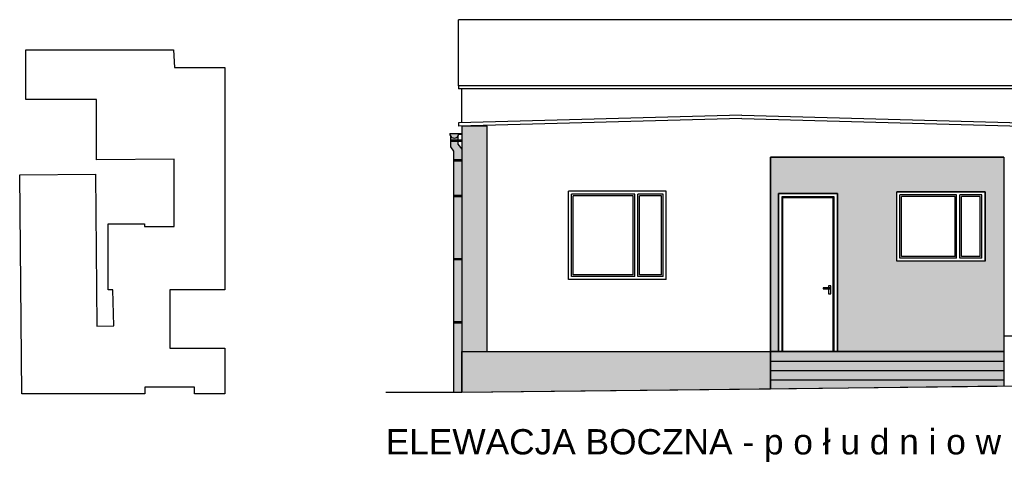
# Model space of a CAD drawing. Header units: millimetres. Extents: x -40063 to 512011, y 350190 to 687060.
# Tile 3 of 256: x -40063 to -24465, y 514830 to 521835. Entities that reach past the tile are written whole.
import ezdxf

# ---------------------------------------------------------------- set-up
doc = ezdxf.new("R2010")
doc.units = ezdxf.units.MM
for name, color, linetype in [('2D - Ogólne', 8, 'Continuous'), ('Konstrukcja - Ściany zew', 8, 'Continuous'), ('Opisy - Teksty', 8, 'Continuous')]:
    doc.layers.add(name, color=color, linetype=linetype)
doc.styles.add('GENERATED_STYLE_1', font='arial.ttf')

msp = doc.modelspace()

# ---------------------------------------------------------------- hatches: boundary and pattern name
at = {"layer": 'Konstrukcja - Ściany zew', "linetype": 'Continuous', "lineweight": 0}
for color, points in [(27, [(-33060.28259, 520152.87494), (-33060.28259, 516582.52686), (-32660.28259, 516582.52686), (-32660.28259, 520152.87494)]), (27, [(-33060.28259, 516582.52686), (-28170.28259, 516582.52686), (-28170.28259, 515989.55858), (-33060.28259, 515932.52686)]), (250, [(-28170.28259, 516582.52686), (-24470.28259, 516582.52686), (-24470.28259, 516032.71141), (-28170.28259, 515989.55858)])]:
    msp.add_hatch(color=color, dxfattribs=at).paths.add_polyline_path(points)
at = {"layer": 'Konstrukcja - Ściany zew', "linetype": 'Continuous', "lineweight": 13}
msp.add_hatch(color=251, dxfattribs=at).paths.add_polyline_path([(-33060.28259, 519786.9719), (-33120.01561, 519862.84247), (-33120.01561, 519996.05793), (-33109.56853, 520032.98272), (-33250.4627, 520032.97395), (-33240.01561, 519996.05793), (-33240.01561, 519822.24359), (-33190.28259, 519757.15743), (-33190.28259, 515932.52686), (-33060.28259, 515932.52686)])
at = {"layer": 'Konstrukcja - Ściany zew', "linetype": 'Continuous', "lineweight": 0}
h = msp.add_hatch(color=27, dxfattribs=at)
h.paths.add_polyline_path([(-28170.28259, 519657.47591), (-24470.28259, 519657.47591), (-24470.28259, 516582.52686), (-27110.29143, 516582.52686), (-27110.29143, 519082.52687), (-28040.29145, 519082.52687), (-28040.29145, 516582.52686), (-28170.28259, 516582.52686)])
h.paths.add_polyline_path([(-26170.26219, 519112.52685), (-24770.26218, 519112.52685), (-24770.26218, 518012.52684), (-26170.26219, 518012.52684)], flags=0)

# ---------------------------------------------------------------- linework, layer by layer
at = {"layer": '2D - Ogólne', "linetype": 'Continuous'}
for p, q in [((-39963.88956, 521358.07234), (-37625.97413, 521358.07234)), ((-39963.88956, 520573.17443), (-39963.88956, 521358.07234)), ((-37625.97413, 521358.07234), (-37609.07911, 521076.59245)), ((-37609.07911, 521076.59245), (-36813.38662, 521076.59245)), ((-36813.38662, 521076.59245), (-36813.38659, 517557.56234)), ((-38847.82344, 520573.17443), (-39963.88956, 520573.17443)), ((-38847.82344, 519619.92762), (-38847.82344, 520573.17443)), ((-37617.18311, 519626.08132), (-38847.82344, 519619.92762)), ((-37617.18311, 518560.33505), (-37617.18311, 519626.08132)), ((-40063.33377, 519382.16613), (-38863.48462, 519389.97043)), ((-40031.21956, 515911.50568), (-40063.33377, 519382.16613)), ((-38863.48462, 519389.97043), (-38843.62926, 516986.7918)), ((-33060.28259, 519052.38197), (-33190.28259, 519052.38197)), ((-33060.28259, 519032.38197), (-33190.28259, 519032.38197)), ((-38662.05417, 517559.08457), (-38659.95071, 518602.38248)), ((-38659.95071, 518602.38248), (-38088.03651, 518602.38248)), ((-38088.03651, 518602.38248), (-38088.03651, 518560.33505)), ((-38088.03651, 518560.33505), (-37617.18311, 518560.33505)), ((-33060.28259, 518052.38197), (-33190.28259, 518052.38197)), ((-33060.28259, 518032.38197), (-33190.28259, 518032.38197)), ((-38588.07517, 517559.08457), (-38662.05417, 517559.08457)), ((-38574.56894, 516988.41164), (-38588.07517, 517559.08457)), ((-38843.62926, 516986.7918), (-38574.56894, 516988.41164)), ((-33060.28259, 517052.38197), (-33190.28259, 517052.38197)), ((-33060.28259, 517032.38197), (-33190.28259, 517032.38197)), ((-36813.38659, 516635.9698), (-36813.38658, 515914.76983)), ((-33060.28259, 516582.52686), (-33060.28259, 515932.52686)), ((-12459.89551, 516172.78768), (-33060.28259, 515932.52686)), ((-38083.14029, 516018.40654), (-38083.14029, 515911.50568)), ((-37294.84846, 516018.40654), (-38083.14029, 516018.40654)), ((-37294.84846, 515914.76983), (-37294.84846, 516018.40654)), ((-38083.14029, 515911.50568), (-40031.21956, 515911.50568)), ((-36813.38658, 515914.76983), (-37294.84846, 515914.76983))]:
    msp.add_line(p, q, dxfattribs=at)
msp.add_arc((-33180.01561, 520032.97395), 70.44709, 180, 0.007137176, dxfattribs=at)
at = {"layer": 'Konstrukcja - Ściany zew', "linetype": 'Continuous'}
for p, q in [((-24130.28259, 521835.4747), (-33112.89949, 521835.4747)), ((-33112.89949, 520790.75924), (-33112.89949, 521835.4747)), ((-33062.89949, 520790.75924), (-33112.89949, 520790.75924)), ((-33112.89949, 520790.75924), (-33112.89949, 520740.75924)), ((-33062.89949, 520740.75924), (-33112.89949, 520740.75924)), ((-24130.28259, 520790.75924), (-33062.89949, 520790.75924)), ((-24130.28259, 520740.75924), (-33062.89949, 520740.75924)), ((-33062.89949, 520740.75924), (-33062.89949, 520202.87494)), ((-28621.59104, 520322.94569), (-33112.89949, 520201.52319)), ((-28621.59104, 520272.94569), (-33112.89949, 520151.52319)), ((-33112.89949, 520201.52319), (-33112.89949, 520151.52319)), ((-28621.59104, 520322.94569), (-24180.28259, 520202.87494)), ((-28621.59104, 520272.94569), (-24180.28259, 520152.87494)), ((-33060.28259, 520152.87494), (-33060.28259, 519962.52686)), ((-33250.4627, 520032.97395), (-33060.28259, 520032.97395)), ((-33250.4627, 520032.97395), (-33060.28259, 520032.97395)), ((-33240.01561, 519996.05793), (-33240.01561, 519822.24359)), ((-33240.01561, 519933.81712), (-33060.28259, 519933.81712)), ((-33240.01561, 519913.81712), (-33060.28259, 519913.81712)), ((-33120.01561, 519996.05793), (-33120.01561, 519862.84247)), ((-33110.28189, 520022.97395), (-33060.28259, 520022.97395)), ((-33060.28259, 520032.97395), (-33060.28259, 516542.97395)), ((-33240.01561, 519822.24359), (-33190.28259, 519757.15743)), ((-33190.28259, 519757.15743), (-33190.28259, 515932.52686)), ((-33120.01561, 519862.84247), (-33060.28259, 519786.9719)), ((-33060.28259, 519786.9719), (-33060.28259, 516582.52686)), ((-33190.28259, 519624.13332), (-33060.28259, 519624.13332)), ((-33190.28259, 519604.13332), (-33060.28259, 519604.13332)), ((-28170.28259, 519657.47589), (-28170.28259, 515989.55858)), ((-24470.28259, 519657.47589), (-28170.28259, 519657.47589)), ((-24470.28259, 519657.47589), (-24470.28259, 516032.71141)), ((-31370.28259, 517722.52686), (-31370.28259, 519122.52686)), ((-29820.28259, 519122.52686), (-31370.28259, 519122.52686)), ((-29820.28259, 517722.52686), (-29820.28259, 519122.52686)), ((-26170.26218, 518012.52686), (-26170.26218, 519112.52686)), ((-24770.26218, 519112.52686), (-26170.26218, 519112.52686)), ((-24770.26218, 518012.52686), (-24770.26218, 519112.52686)), ((-31320.28259, 517772.45255), (-31320.28259, 519072.55441)), ((-30320.28259, 519072.55441), (-31320.28259, 519072.55441)), ((-31295.28259, 517797.45255), (-31295.28259, 519047.55441)), ((-30345.28259, 519047.55441), (-31295.28259, 519047.55441)), ((-30345.28259, 517797.45255), (-30345.28259, 519047.55441)), ((-30320.28259, 517772.45255), (-30320.28259, 519072.55441)), ((-30270.28259, 517772.45255), (-30270.28259, 519072.55441)), ((-29870.28259, 519072.55441), (-30270.28259, 519072.55441)), ((-30245.28259, 517797.45255), (-30245.28259, 519047.55441)), ((-29895.28259, 519047.55441), (-30245.28259, 519047.55441)), ((-29895.28259, 517797.45255), (-29895.28259, 519047.55441)), ((-29870.28259, 517772.45255), (-29870.28259, 519072.55441)), ((-28040.29143, 519082.52686), (-27110.29143, 519082.52686)), ((-28040.29143, 516582.52686), (-28040.29143, 519082.52686)), ((-27990.29143, 519032.52686), (-27990.29143, 516582.52686)), ((-27990.29143, 519032.52686), (-27978.29143, 519020.52686)), ((-27160.29143, 519032.52686), (-27990.29143, 519032.52686)), ((-27978.29143, 519020.52686), (-27978.29143, 516582.52686)), ((-27172.29143, 519020.52686), (-27978.29143, 519020.52686)), ((-27175.29143, 519017.52686), (-27975.29143, 519017.52686)), ((-27975.29143, 516582.52686), (-27975.29143, 519017.52686)), ((-27175.29143, 516582.52686), (-27175.29143, 519017.52686)), ((-27172.29143, 519020.52686), (-27160.29143, 519032.52686)), ((-27172.29143, 516582.52686), (-27172.29143, 519020.52686)), ((-27160.29143, 516582.52686), (-27160.29143, 519032.52686)), ((-27110.29143, 519082.52686), (-27110.29143, 516582.52686)), ((-26120.26218, 518062.45255), (-26120.26218, 519062.55441)), ((-25220.26218, 519062.55441), (-26120.26218, 519062.55441)), ((-26095.26218, 518087.45255), (-26095.26218, 519037.55441)), ((-25245.26218, 519037.55441), (-26095.26218, 519037.55441)), ((-25245.26218, 518087.45255), (-25245.26218, 519037.55441)), ((-25220.26218, 518062.45255), (-25220.26218, 519062.55441)), ((-25170.26218, 518062.45255), (-25170.26218, 519062.55441)), ((-24820.26218, 519062.55441), (-25170.26218, 519062.55441)), ((-25145.26218, 518087.45255), (-25145.26218, 519037.55441)), ((-24845.26218, 519037.55441), (-25145.26218, 519037.55441)), ((-24845.26218, 518087.45255), (-24845.26218, 519037.55441)), ((-24820.26218, 518062.45255), (-24820.26218, 519062.55441)), ((-25220.26218, 518062.45255), (-26120.26218, 518062.45255)), ((-25245.26218, 518087.45255), (-26095.26218, 518087.45255)), ((-24820.26218, 518062.45255), (-25170.26218, 518062.45255)), ((-24845.26218, 518087.45255), (-25145.26218, 518087.45255)), ((-24770.26218, 518012.52686), (-26170.26218, 518012.52686)), ((-29820.28259, 517722.52686), (-31370.28259, 517722.52686)), ((-30320.28259, 517772.45255), (-31320.28259, 517772.45255)), ((-30345.28259, 517797.45255), (-31295.28259, 517797.45255)), ((-29870.28259, 517772.45255), (-30270.28259, 517772.45255)), ((-29895.28259, 517797.45255), (-30245.28259, 517797.45255)), ((-36813.38633, 517557.56234), (-37686.81364, 517557.56419)), ((-37686.81364, 517557.56419), (-37686.81363, 516635.97169)), ((-24470.28259, 516832.52686), (-24180.28259, 516832.52686)), ((-24470.28259, 516832.52686), (-24180.28259, 516832.52686)), ((-37686.81363, 516635.97169), (-36813.38631, 516635.9698)), ((-33060.28259, 516582.52686), (-24470.28259, 516582.52686)), ((-33060.28259, 516582.52686), (-24470.28259, 516582.52686)), ((-33060.28259, 516582.52686), (-24470.28259, 516582.52686)), ((-33060.28259, 516582.52686), (-24470.28259, 516582.52686)), ((-27110.29143, 516582.52686), (-28040.29143, 516582.52686)), ((-28022.29143, 516582.52686), (-28034.29143, 516582.52686)), ((-28019.29143, 516582.52686), (-28022.29143, 516582.52686)), ((-27172.29143, 516582.52686), (-27175.29143, 516582.52686)), ((-28170.28259, 516432.52686), (-24470.28259, 516432.52686)), ((-28170.28259, 516282.52686), (-24470.28259, 516282.52686)), ((-28170.28259, 516132.52686), (-24470.28259, 516132.52686)), ((-33060.28259, 515932.52686), (-34265.32072, 515932.52686))]:
    msp.add_line(p, q, dxfattribs=at)
at = {"layer": 'Konstrukcja - Ściany zew', "linetype": 'Continuous', "flags": 128}
for points in [[(-33060.28259, 520152.87494), (-33060.28259, 516582.52686), (-32660.28259, 516582.52686), (-32660.28259, 520152.87494)], [(-28170.28259, 519657.47591), (-24470.28259, 519657.47591), (-24470.28259, 516582.52686), (-27110.29143, 516582.52686), (-27110.29143, 519082.52687), (-28040.29145, 519082.52687), (-28040.29145, 516582.52686), (-28170.28259, 516582.52686)], [(-26170.26219, 519112.52685), (-24770.26218, 519112.52685), (-24770.26218, 518012.52684), (-26170.26219, 518012.52684)], [(-27226.30151, 517593.19513), (-27336.8331, 517593.19513), (-27336.8331, 517574.42789), (-27226.30151, 517574.42789)], [(-33060.28259, 516582.52686), (-28170.28259, 516582.52686), (-28170.28259, 515989.55858), (-33060.28259, 515932.52686)], [(-28170.28259, 516582.52686), (-24470.28259, 516582.52686), (-24470.28259, 516032.71141), (-28170.28259, 515989.55858)]]:
    msp.add_lwpolyline(points, close=True, dxfattribs=at)
msp.add_lwpolyline([(-27249.081, 517574.42789), (-27249.081, 517496.39568), (-27213.46076, 517496.39568), (-27213.46076, 517621.83986), (-27249.081, 517621.83986), (-27249.081, 517593.19513)], dxfattribs=at)

# ---------------------------------------------------------------- texts
at = {"layer": 'Opisy - Teksty', "linetype": 'Continuous', "insert": (-34265.32072, 515354.83122), "char_height": 400, "attachment_point": 1, "style": 'GENERATED_STYLE_1'}
msp.add_mtext('{ELEWACJA BOCZNA - p o ł u d n i o w a}', dxfattribs=at)

doc.saveas('drawing.dxf')
